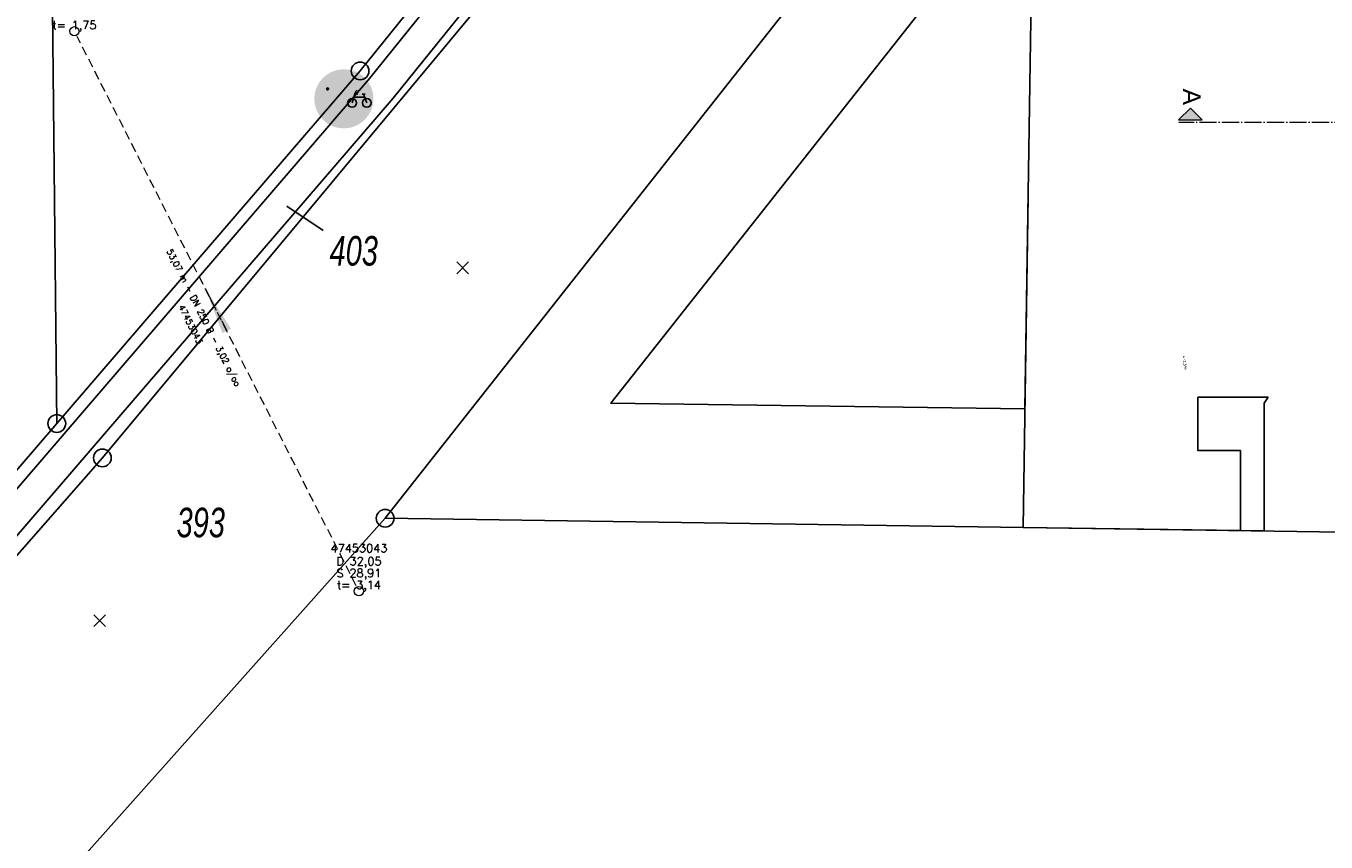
# Model space of a CAD drawing. Header units: metres. Extents: x 339653 to 341672, y 5744753 to 5747397.
# Tile 25 of 256: x 340344 to 340454, y 5745763 to 5745832. Entities that reach past the tile are written whole.
import ezdxf

# ---------------------------------------------------------------- set-up
doc = ezdxf.new("R2010")
doc.units = ezdxf.units.M
doc.header["$LTSCALE"] = 0.03
doc.header["$PDMODE"] = 3
doc.header["$PDSIZE"] = 0.5
doc.linetypes.add('ACAD_ISO04W100', pattern=[30, 24, -3, 0, -3])
doc.linetypes.add('STRICHLINIEX2', pattern=[38.1, 25.4, -12.7])
for name, color, linetype in [('01_Strassenname', 7, 'Continuous'), ('B-Flurstück', 83, 'Continuous'), ('P-Läufer-rot', 30, 'Continuous'), ('PF-Grünflache', 71, 'Continuous'), ('UMRINGE_FLURSTUECKSABGRENZUNGEN', 7, 'Continuous')]:
    doc.layers.add(name, color=color, linetype=linetype)
for name, color, linetype, lineweight in [('B-V-Kanal_RW', 131, 'STRICHLINIEX2', 18), ('Flurstücke_Grenzpunkte', 7, 'Continuous', 25), ('Netzpunkte', 7, 'Continuous', 25), ('P-Achse_1', 6, 'ACAD_ISO04W100', 18), ('P-Gefälle', 4, 'ACAD_ISO04W100', 25), ('P-Querschnitt', 6, 'Continuous', 18), ('Siedlung', 7, 'Continuous', 25), ('Vegetation', 7, 'Continuous', 25), ('Verkehr', 7, 'Continuous', 25), ('Verkehr - Bauwerke _ Anlagen u. Einrichtungen', 7, 'Continuous', 25)]:
    doc.layers.add(name, color=color, linetype=linetype, lineweight=lineweight)
doc.styles.add('Flurstücksnummer - K 10 700', font='ariali.ttf', dxfattribs={"width": 0.7})
doc.styles.add('HALTUNGSINFO_TXT_BESCHRIFTUNG', font='simplex.shx')
doc.styles.add('HALTUNGSINFO_TXT_KR_BESCHRIFTUN', font='simplex.shx')
doc.styles.add('SCHACHTINFO_TXT_BESCHRIFTUNG', font='simplex.shx')
doc.styles.add('SCHACHTINFO_TXT_KR_BESCHRIFTUNG', font='simplex.shx')
doc.styles.add('Text-Standard 66', font='arial.ttf')

# ---------------------------------------------------------------- blocks, each defined once
blk = doc.blocks.new('Rad- und Fußweg')
for points in [[(-0.024975, 0.498889, 0.952163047), (-0.024975, -0.498889)], [(0, 0.499488, -1), (0, -0.499488, -1)], [(0.024975, -0.498889, 0.952163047), (0.024975, 0.498889)], [(-0.277716, 0.113884), (-0.267726, 0.119877), (-0.255738, 0.125871), (-0.247746, 0.129867), (-0.24375, 0.129867), (-0.237756, 0.125871), (-0.231763, 0.121875), (-0.15584, 0.043955), (-0.151844, 0.039959), (-0.149846, 0.035963), (-0.149846, -0.001998), (-0.149846, -0.005994), (-0.151844, -0.00999), (-0.157838, -0.013986), (-0.16583, -0.015984), (-0.173822, -0.013986), (-0.179815, -0.00999), (-0.181813, -0.005994), (-0.181813, -0.001998), (-0.181813, 0.023976), (-0.209785, 0.051947), (-0.221773, 0.017982), (-0.151844, -0.167828), (-0.151844, -0.173822), (-0.151844, -0.181813), (-0.15584, -0.189806), (-0.161834, -0.193802), (-0.167828, -0.197798), (-0.17582, -0.197798), (-0.18581, -0.193802), (-0.191804, -0.187808), (-0.193802, -0.181813), (-0.255738, -0.021978), (-0.333658, -0.183812), (-0.339652, -0.191804), (-0.347643, -0.1958), (-0.357634, -0.1958), (-0.363627, -0.193802), (-0.369621, -0.189806), (-0.373617, -0.181813), (-0.375615, -0.173822), (-0.373617, -0.167828), (-0.283709, 0.013986), (-0.293699, 0.043955), (-0.34165, -0.00999), (-0.347643, -0.013986), (-0.353638, -0.013986), (-0.359631, -0.011988), (-0.365626, -0.007992), (-0.367623, -0.003996), (-0.369621, 0.001998), (-0.369621, 0.007992), (-0.365626, 0.013986)], [(-0.275718, 0.197798, -1), (-0.275718, 0.137859, -1)]]:
    blk.add_hatch(color=256).paths.add_polyline_path(points, flags=0)
for p, q in [((0.138857, -0.06893), (0.189806, 0.101896)), ((0.167828, 0.027972), (0.351639, 0.027972)), ((0.191804, 0.113884), (0.223771, 0.143852)), ((0.235758, 0.07792), (0.191804, 0.113884)), ((0.307685, 0.075922), (0.357634, 0.075922)), ((0.387603, -0.06893), (0.337654, 0.059939))]:
    blk.add_line(p, q)
for centre in [(0.138857, -0.06893), (0.386604, -0.06893)]:
    blk.add_circle(centre, 0.074923)
blk = doc.blocks.new('Grenzpunkt mit Abmarkung (Marke)')
at = {"lineweight": -2}
blk.add_circle((0, 0), 0.499, dxfattribs=at)
blk = doc.blocks.new('TRIANGLE')
blk.add_hatch(color=83).paths.add_polyline_path([(-0.149, -0.702), (0, 0.8), (0.151, -0.702)])
at = {"color": 83}
blk.add_line((0.001, 0.796), (0.001, -0.702), dxfattribs=at)
blk = doc.blocks.new('SCHACHT_NEU')
at = {"color": 83, "linetype": 'Continuous'}
blk.add_circle((-0.004, -0.004), 0.312, dxfattribs=at)

msp = doc.modelspace()

# ---------------------------------------------------------------- hatches: boundary and pattern name
at = {"layer": 'P-Querschnitt'}
msp.add_hatch(color=256, dxfattribs=at).paths.add_polyline_path([(340443.427, 5745823.782), (340442.435, 5745824.79), (340441.427, 5745823.799)])

# ---------------------------------------------------------------- linework, layer by layer
at = {"layer": 'B-Flurstück'}
for points in [[(340429.152, 5745845.07), (340428.472, 5745799.353)], [(340428.327, 5745789.336), (340446.679, 5745789.071)]]:
    msp.add_lwpolyline(points, dxfattribs=at)
at = {"layer": 'B-V-Kanal_RW', "color": 83}
msp.add_polyline3d([(340372.008, 5745784.409, 0), (340348.435, 5745830.834, 0)], dxfattribs=at)
msp.add_polyline3d([(340372.008, 5745784.409, 0), (340348.435, 5745830.834, 0)], dxfattribs=at)
msp.add_polyline3d([(340372.008, 5745784.409, 0), (340348.435, 5745830.834, 0)], dxfattribs=at)
msp.add_polyline3d([(340372.008, 5745784.409, 0), (340348.435, 5745830.834, 0)], dxfattribs=at)
at = {"layer": 'Flurstücke_Grenzpunkte', "color": 83}
msp.add_line((340369.196, 5745814.437), (340366.154, 5745816.489), dxfattribs=at)
for points in [[(340283.733, 5745725.089), (340282.283, 5745725.665), (340292.315, 5745736.443), (340331.919, 5745780.908), (340346.719, 5745798.126), (340372.331, 5745827.923), (340396.708, 5745858.177), (340400.651, 5745863.32), (340424.134, 5745893.952), (340434.63, 5745908.397), (340437.629, 5745913.793), (340440.444, 5745924.133), (340443.399, 5745924.249), (340443.456, 5745922.933), (340446.012, 5745921.375), (340443.44, 5745914.083), (340425.676, 5745888.607), (340399.424, 5745853.93), (340350.568, 5745795.22), (340320.346, 5745760.746)], [(340346.218, 5745846.62), (340345.474, 5745918.658), (340345.457, 5745920.272), (340348.207, 5745920.293), (340392.951, 5745921.999), (340435.732, 5745922.789), (340437.778, 5745923.501), (340437.921, 5745924.034), (340438.72, 5745924.065), (340440.444, 5745924.133), (340437.629, 5745913.793), (340434.63, 5745908.397), (340424.134, 5745893.952), (340400.651, 5745863.32), (340396.708, 5745858.177), (340372.331, 5745827.923), (340346.719, 5745798.126)], [(340279.225, 5745879.548), (340278.827, 5745918.347), (340278.817, 5745919.26), (340278.797, 5745921.145), (340279.745, 5745921.084), (340279.759, 5745920.518), (340307.444, 5745919.981), (340345.457, 5745920.272), (340345.474, 5745918.658), (340346.218, 5745846.62), (340346.719, 5745798.126), (340331.919, 5745780.908), (340292.315, 5745736.443), (340282.283, 5745725.665), (340280.8, 5745726.254)], [(340461.052, 5745788.864), (340374.445, 5745790.114), (340424.543, 5745853.698), (340474.564, 5745902.328), (340478.974, 5745896.248), (340481.852, 5745888.642), (340485.995, 5745874.377), (340487.999, 5745859.442), (340488.544, 5745798.769), (340488.636, 5745788.466)], [(340335.922, 5745620.167), (340323.79, 5745620.369), (340281.667, 5745642.288), (340281.195, 5745686.697), (340304.739, 5745711.901), (340374.445, 5745790.114), (340461.052, 5745788.864), (340488.636, 5745788.466), (340492.133, 5745788.36), (340492.82, 5745706.151), (340493.039, 5745680.005), (340490.132, 5745666.455), (340490.619, 5745617.592)]]:
    msp.add_lwpolyline(points, close=True, dxfattribs=at)
msp.add_lwpolyline([(340461.78, 5745900.95), (340452.97, 5745889.774), (340424.543, 5745853.698), (340374.445, 5745790.114), (340304.739, 5745711.901), (340281.195, 5745686.697), (340275.247, 5745681.043), (340238.98, 5745642.919), (340238.528, 5745642.443), (340217.812, 5745652.534), (340218.468, 5745653.173), (340251.663, 5745686.451), (340300.576, 5745738.195), (340320.346, 5745760.746), (340350.568, 5745795.22), (340399.424, 5745853.93), (340425.676, 5745888.607), (340443.44, 5745914.083), (340448.163, 5745911.35), (340452.99, 5745917.92), (340456.953, 5745923.315)], dxfattribs=at)
at = {"layer": 'Netzpunkte', "color": 83}
for p in [(340380.986, 5745811.285), (340350.342, 5745781.47)]:
    msp.add_point(p, dxfattribs=at)
at = {"layer": 'P-Achse_1', "ltscale": 2}
msp.add_lwpolyline([(340456.045, 5745823.579), (340441.463, 5745823.579)], dxfattribs=at)
at = {"layer": 'P-Läufer-rot'}
msp.add_lwpolyline([(340449.001, 5745800.342), (340443.079, 5745800.342), (340443.079, 5745795.842), (340446.679, 5745795.842), (340446.679, 5745789.071), (340448.679, 5745789.043), (340448.679, 5745799.842)], close=True, dxfattribs=at)
at = {"layer": 'P-Querschnitt'}
for p, q in [((340441.427, 5745823.799), (340442.435, 5745824.79)), ((340442.435, 5745824.79), (340443.427, 5745823.782)), ((340441.427, 5745823.799), (340443.427, 5745823.782))]:
    msp.add_line(p, q, dxfattribs=at)
at = {"layer": 'PF-Grünflache', "linetype": 'Continuous'}
msp.add_lwpolyline([(340428.74, 5745817.342), (340428.327, 5745789.336), (340446.679, 5745789.071)], dxfattribs=at)
at = {"layer": 'Siedlung', "color": 83}
msp.add_lwpolyline([(340424.543, 5745853.698), (340452.97, 5745889.774), (340461.78, 5745900.95), (340463.812, 5745901.502), (340466.904, 5745905.067), (340469.01, 5745905.514), (340469.129, 5745905.459), (340473.992, 5745903.12), (340474.564, 5745902.328), (340478.974, 5745896.248), (340481.852, 5745888.642), (340485.995, 5745874.377), (340487.999, 5745859.442), (340488.544, 5745798.769), (340461.2, 5745798.842), (340461.052, 5745788.864), (340374.445, 5745790.114)], close=True, dxfattribs=at)
msp.add_lwpolyline([(340238.98, 5745642.919), (340275.247, 5745681.043), (340281.195, 5745686.697), (340304.739, 5745711.901), (340374.445, 5745790.114), (340461.052, 5745788.864)], dxfattribs=at)
at = {"layer": 'UMRINGE_FLURSTUECKSABGRENZUNGEN', "color": 83}
for points in [[(340218.468, 5745653.173, 0), (340251.663, 5745686.451, 0), (340300.576, 5745738.195, 0), (340350.568, 5745795.22, 0), (340399.424, 5745853.93, 0), (340425.676, 5745888.607, 0), (340443.44, 5745914.083, 0), (340446.012, 5745921.375, 0), (340443.456, 5745922.933, 0), (340443.399, 5745924.249, 0), (340440.444, 5745924.133, 0), (340437.629, 5745913.793, 0), (340434.63, 5745908.397, 0), (340424.134, 5745893.952, 0), (340400.651, 5745863.32, 0), (340396.708, 5745858.177, 0), (340372.331, 5745827.923, 0), (340346.719, 5745798.126, 0), (340331.919, 5745780.908, 0), (340292.315, 5745736.443, 0), (340282.283, 5745725.665, 0), (340274.873, 5745717.703, 0), (340262.269, 5745704.162, 0), (340224.903, 5745667.83, 0)], [(340456.953, 5745923.315, 0), (340453.61, 5745918.764, 0), (340448.163, 5745911.35, 0), (340443.44, 5745914.083, 0), (340425.676, 5745888.607, 0), (340399.424, 5745853.93, 0), (340350.568, 5745795.22, 0), (340300.576, 5745738.195, 0), (340251.663, 5745686.451, 0), (340218.468, 5745653.173, 0), (340217.812, 5745652.534, 0)], [(340424.543, 5745853.698, 0), (340374.445, 5745790.114, 0), (340461.052, 5745788.864, 0), (340488.636, 5745788.466, 0), (340488.563, 5745796.631, 0), (340487.999, 5745859.442, 0), (340485.995, 5745874.377, 0), (340481.852, 5745888.642, 0), (340478.974, 5745896.248, 0), (340474.564, 5745902.328, 0), (340424.543, 5745853.698, 0)], [(340217.812, 5745652.534, 0), (340238.528, 5745642.443, 0), (340275.247, 5745681.043, 0), (340281.195, 5745686.697, 0), (340304.739, 5745711.901, 0), (340374.445, 5745790.114, 0), (340424.543, 5745853.698, 0), (340452.97, 5745889.774, 0), (340461.78, 5745900.95, 0)], [(340429.152, 5745845.07, 0), (340428.472, 5745799.353, 0), (340393.497, 5745799.859, 0), (340429.152, 5745845.07, 0)], [(340374.445, 5745790.114, 0), (340304.739, 5745711.901, 0), (340281.195, 5745686.697, 0), (340275.247, 5745681.043, 0), (340238.528, 5745642.443, 0), (340321.664, 5745601.11, 0), (340321.659, 5745611.707, 0), (340275.741, 5745635.762, 0), (340275.711, 5745638.584, 0), (340322.287, 5745614.375, 0), (340322.036, 5745613.373, 0), (340345.268, 5745612.955, 0), (340345.889, 5745612.851, 0), (340352.088, 5745612.469, 0), (340363.081, 5745611.78, 0), (340389.446, 5745611.864, 0), (340412.66, 5745611.199, 0), (340438.331, 5745611.014, 0), (340452.84, 5745610.816, 0), (340461.929, 5745611.064, 0)], [(340374.445, 5745790.114, 0), (340304.739, 5745711.901, 0), (340281.195, 5745686.697, 0), (340275.247, 5745681.043, 0), (340238.528, 5745642.443, 0), (340321.664, 5745601.11, 0), (340321.659, 5745611.707, 0), (340275.741, 5745635.762, 0), (340275.711, 5745638.584, 0), (340322.287, 5745614.375, 0), (340322.036, 5745613.373, 0), (340345.268, 5745612.955, 0), (340345.889, 5745612.851, 0), (340352.088, 5745612.469, 0), (340363.081, 5745611.78, 0), (340389.446, 5745611.864, 0), (340412.66, 5745611.199, 0), (340438.331, 5745611.014, 0), (340452.84, 5745610.816, 0), (340461.929, 5745611.064, 0)], [(340461.052, 5745788.864, 0), (340374.445, 5745790.114, 0), (340304.739, 5745711.901, 0), (340281.195, 5745686.697, 0)], [(340461.052, 5745788.864, 0), (340374.445, 5745790.114, 0)], [(340461.052, 5745788.864, 0), (340374.445, 5745790.114, 0)]]:
    msp.add_polyline3d(points, dxfattribs=at)
at = {"layer": 'Vegetation', "color": 83}
msp.add_lwpolyline([(340274.873, 5745717.703), (340274.149, 5745787.721), (340273.199, 5745879.474), (340279.225, 5745879.548), (340278.827, 5745918.347), (340278.817, 5745919.26), (340279.872, 5745918.755), (340307.557, 5745918.492), (340345.474, 5745918.658), (340348.29, 5745918.87), (340392.915, 5745920.389), (340435.765, 5745920.993), (340437.888, 5745921.818), (340438.72, 5745924.065), (340440.444, 5745924.133), (340437.629, 5745913.793), (340434.63, 5745908.397), (340424.134, 5745893.952), (340400.651, 5745863.32), (340396.708, 5745858.177), (340372.331, 5745827.923), (340346.719, 5745798.126), (340331.919, 5745780.908), (340292.315, 5745736.443)], dxfattribs=at)
at = {"layer": 'Verkehr', "color": 83}
msp.add_lwpolyline([(340274.873, 5745717.703), (340282.283, 5745725.665), (340292.315, 5745736.443), (340331.919, 5745780.908), (340346.719, 5745798.126), (340372.331, 5745827.923), (340396.708, 5745858.177), (340400.651, 5745863.32), (340424.134, 5745893.952), (340434.63, 5745908.397), (340437.629, 5745913.793), (340440.444, 5745924.133), (340443.399, 5745924.249), (340443.456, 5745922.933), (340446.012, 5745921.375), (340443.44, 5745914.083), (340425.676, 5745888.607), (340399.424, 5745853.93), (340350.568, 5745795.22), (340320.346, 5745760.746), (340283.733, 5745725.089), (340274.886, 5745716.431), (340262.269, 5745704.162)], close=True, dxfattribs=at)
for points in [[(340207.669, 5745642.663), (340216.282, 5745651.045), (340217.66, 5745652.387), (340217.812, 5745652.534), (340218.468, 5745653.173), (340251.663, 5745686.451), (340300.576, 5745738.195), (340320.346, 5745760.746), (340350.568, 5745795.22), (340399.424, 5745853.93), (340425.676, 5745888.607), (340443.44, 5745914.083), (340448.163, 5745911.35), (340452.99, 5745917.92), (340456.953, 5745923.315)], [(340461.78, 5745900.95), (340452.97, 5745889.774), (340424.543, 5745853.698), (340374.445, 5745790.114), (340304.739, 5745711.901), (340281.195, 5745686.697), (340275.247, 5745681.043), (340238.98, 5745642.919)]]:
    msp.add_lwpolyline(points, dxfattribs=at)
at = {"layer": 'Verkehr - Bauwerke _ Anlagen u. Einrichtungen', "color": 83}
for points in [[(340226.653, 5745665.771), (340234.248, 5745673.077), (340293.068, 5745735.776), (340332.69, 5745780.248), (340373.134, 5745827.287), (340397.48, 5745857.507), (340424.961, 5745893.319), (340435.452, 5745907.835), (340438.569, 5745913.446), (340441.304, 5745923.746), (340440.814, 5745927.282)], [(340228.455, 5745663.897), (340236.098, 5745671.25), (340294.987, 5745734.022), (340334.646, 5745778.536), (340375.132, 5745825.624), (340399.524, 5745855.9), (340427.046, 5745891.766), (340437.65, 5745906.437), (340440.999, 5745912.466), (340443.951, 5745923.585), (340443.389, 5745927.639)]]:
    msp.add_lwpolyline(points, dxfattribs=at)

# ---------------------------------------------------------------- block references
at = {"layer": 'B-V-Kanal_RW', "color": 83, "xscale": 1.25, "yscale": 1.25, "zscale": 1.25}
for p in [(340348.209, 5745831.28), (340348.209, 5745831.28), (340372.234, 5745783.963), (340372.234, 5745783.963)]:
    msp.add_blockref('SCHACHT_NEU', p, dxfattribs=at)
at = {"layer": 'B-V-Kanal_RW', "color": 83, "xscale": 2.666666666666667, "yscale": 2.666666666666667, "zscale": 2.666666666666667, "rotation": 26.91898364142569}
msp.add_blockref('TRIANGLE', (340360.221, 5745807.622), dxfattribs=at)
msp.add_blockref('TRIANGLE', (340360.221, 5745807.622), dxfattribs=at)
at = {"layer": 'Flurstücke_Grenzpunkte', "color": 83, "xscale": 1.5, "yscale": 1.5, "zscale": 1.5}
for p in [(340372.331, 5745827.923), (340346.719, 5745798.126), (340350.568, 5745795.22), (340374.445, 5745790.114)]:
    msp.add_blockref('Grenzpunkt mit Abmarkung (Marke)', p, dxfattribs=at)
at = {"layer": 'Verkehr', "color": 83, "xscale": 5, "yscale": 5, "zscale": 5}
msp.add_blockref('Rad- und Fußweg', (340370.959, 5745825.567), dxfattribs=at)

# ---------------------------------------------------------------- texts
at = {"layer": '01_Strassenname', "color": 3, "style": 'Text-Standard 66'}
msp.add_text('A', height=1.5, rotation=270, dxfattribs=at).set_placement((340441.803, 5745826.437))
at = {"layer": 'B-V-Kanal_RW', "color": 83, "char_height": 0.7, "attachment_point": 5}
for s, insert, style in [('t= 1,75', (340348.209, 5745831.697), 'SCHACHTINFO_TXT_KR_BESCHRIFTUNG'), ('t= 1,75', (340348.209, 5745831.697), 'SCHACHTINFO_TXT_BESCHRIFTUNG'), ('47453043', (340372.234, 5745787.588), 'SCHACHTINFO_TXT_KR_BESCHRIFTUNG'), ('47453043', (340372.234, 5745787.588), 'SCHACHTINFO_TXT_BESCHRIFTUNG'), ('D 32,05', (340372.234, 5745786.38), 'SCHACHTINFO_TXT_KR_BESCHRIFTUNG'), ('D 32,05', (340372.234, 5745786.38), 'SCHACHTINFO_TXT_BESCHRIFTUNG'), ('S 28,91', (340372.234, 5745785.38), 'SCHACHTINFO_TXT_KR_BESCHRIFTUNG'), ('S 28,91', (340372.234, 5745785.38), 'SCHACHTINFO_TXT_BESCHRIFTUNG'), ('t= 3,14', (340372.234, 5745784.38), 'SCHACHTINFO_TXT_KR_BESCHRIFTUNG'), ('t= 3,14', (340372.234, 5745784.38), 'SCHACHTINFO_TXT_BESCHRIFTUNG')]:
    msp.add_mtext(s, dxfattribs=dict(at, insert=insert, style=style))
at = {"layer": 'B-V-Kanal_RW', "color": 83, "char_height": 0.525, "attachment_point": 5, "rotation": 296.9}
for s, insert, style in [('53,07 m - DN 250 B - 3,02 o/oo', (340359.047, 5745807.025), 'HALTUNGSINFO_TXT_KR_BESCHRIFTUN'), ('53,07 m - DN 250 B - 3,02 o/oo', (340359.047, 5745807.025), 'HALTUNGSINFO_TXT_BESCHRIFTUNG'), ('47453043', (340358.015, 5745806.501), 'HALTUNGSINFO_TXT_KR_BESCHRIFTUN'), ('47453043', (340358.015, 5745806.501), 'HALTUNGSINFO_TXT_BESCHRIFTUNG')]:
    msp.add_mtext(s, dxfattribs=dict(at, insert=insert, style=style))
at = {"layer": 'Flurstücke_Grenzpunkte', "color": 83, "char_height": 2.5, "attachment_point": 8, "line_spacing_factor": 0.69, "style": 'Flurstücksnummer - K 10 700'}
for s, insert in [('403', (340371.79, 5745811.437)), ('393', (340358.874, 5745788.473))]:
    msp.add_mtext(s, dxfattribs=dict(at, insert=insert))
at = {"layer": 'P-Gefälle', "insert": (340441.98, 5745803.876, -51.115), "char_height": 0.25, "width": 2.37753, "attachment_point": 1, "rotation": 279.34594, "style": 'Text-Standard 66'}
msp.add_mtext('{\\fSimSun|b0|i0|c128|p2;←}2,5%', dxfattribs=at)

doc.saveas('drawing.dxf')
